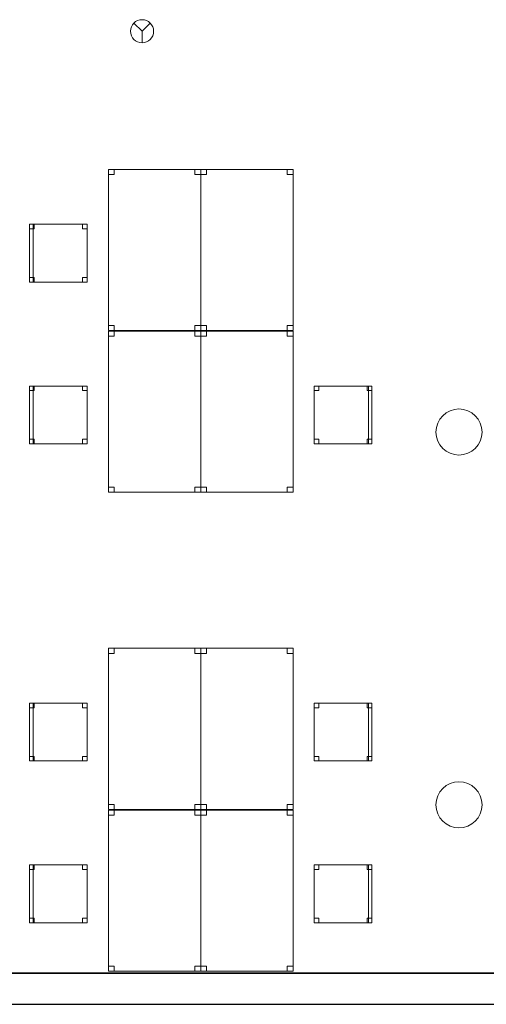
# Model space of a CAD drawing. Header units: metres. Extents: x 397.7 to 427.5, y 12.7 to 28.4.
# Tile 118 of 135: x 417.2 to 421.2, y 12.8 to 21.4. Entities that reach past the tile are written whole.
import ezdxf

# ---------------------------------------------------------------- set-up
doc = ezdxf.new("R2010")
doc.units = ezdxf.units.M
doc.layers.add('01_SUELOS', color=7, linetype='Continuous', lineweight=25, true_color=0x007f00)
for name, color, linetype, lineweight in [('02_MOBILIARIO', 7, 'Continuous', 18), ('A-COLS-____-MCUT', 7, 'Continuous', 18), ('A-COLS-____-OTLN', 7, 'Continuous', 18), ('A-DETL-____-MBND', 7, 'Continuous', 18), ('A-DETL-GENF-OTLN', 7, 'Continuous', 18), ('A-WALL-____-MCUT', 7, 'Continuous', 25), ('A-WALL-____-OTLN', 7, 'Continuous', 25)]:
    doc.layers.add(name, color=color, linetype=linetype, lineweight=lineweight)

# ---------------------------------------------------------------- blocks, each defined once
blk = doc.blocks.new('Family - Cadira d_Oficina_P3-156147-06_PCI_P3')
at = {"layer": 'A-DETL-____-MBND', "color": 253, "true_color": 0xaaaaaa}
for p, q in [((0, 0), (0, 0.5)), ((0, 0.5), (0.03, 0.5)), ((0.03, 0.5), (0, 0.5)), ((0, 0.5), (0, 0)), ((0, 0.46), (0, 0.5)), ((0, 0.5), (0.04, 0.5)), ((0.04, 0.5), (0, 0.5)), ((0, 0.5), (0, 0.46)), ((0, 0.5), (0.5, 0.5)), ((0, 0), (0, 0.5)), ((0.5, 0.5), (0, 0.5)), ((0, 0.5), (0, 0)), ((0.04, 0.46), (0, 0.46)), ((0, 0.46), (0.04, 0.46)), ((0.03, 0.5), (0.03, 0)), ((0.03, 0), (0.03, 0.5)), ((0.04, 0.5), (0.04, 0.46)), ((0.04, 0.46), (0.04, 0.5)), ((0.46, 0.46), (0.46, 0.5)), ((0.46, 0.5), (0.5, 0.5)), ((0.5, 0.5), (0.46, 0.5)), ((0.46, 0.5), (0.46, 0.46)), ((0.5, 0.46), (0.46, 0.46)), ((0.46, 0.46), (0.5, 0.46)), ((0.5, 0.5), (0.5, 0)), ((0.5, 0), (0.5, 0.5)), ((0.5, 0.5), (0.5, 0.46)), ((0.5, 0.46), (0.5, 0.5)), ((0, 0), (0, 0.04)), ((0, 0.04), (0.04, 0.04)), ((0.04, 0.04), (0, 0.04)), ((0, 0.04), (0, 0)), ((0.03, 0), (0, 0)), ((0, 0), (0.03, 0)), ((0.04, 0), (0, 0)), ((0, 0), (0.04, 0)), ((0.5, 0), (0, 0)), ((0, 0), (0.5, 0)), ((0.04, 0.04), (0.04, 0)), ((0.04, 0), (0.04, 0.04)), ((0.46, 0), (0.46, 0.04)), ((0.46, 0.04), (0.5, 0.04)), ((0.5, 0.04), (0.46, 0.04)), ((0.46, 0.04), (0.46, 0)), ((0.5, 0), (0.46, 0)), ((0.46, 0), (0.5, 0)), ((0.5, 0.04), (0.5, 0)), ((0.5, 0), (0.5, 0.04))]:
    blk.add_line(p, q, dxfattribs=at)
blk = doc.blocks.new('Family - Cadira d_Oficina_P3-156170-06_PCI_P3')
at = {"layer": 'A-DETL-____-MBND', "color": 253, "true_color": 0xaaaaaa}
for p, q in [((0, 0.5), (0.5, 0.5)), ((0, 0), (0, 0.5)), ((0.5, 0.5), (0, 0.5)), ((0, 0.5), (0, 0)), ((0, 0.46), (0, 0.5)), ((0, 0.5), (0.04, 0.5)), ((0.04, 0.5), (0, 0.5)), ((0, 0.5), (0, 0.46)), ((0, 0), (0, 0.5)), ((0, 0.5), (0.03, 0.5)), ((0.03, 0.5), (0, 0.5)), ((0, 0.5), (0, 0)), ((0.04, 0.46), (0, 0.46)), ((0, 0.46), (0.04, 0.46)), ((0.03, 0.5), (0.03, 0)), ((0.03, 0), (0.03, 0.5)), ((0.04, 0.5), (0.04, 0.46)), ((0.04, 0.46), (0.04, 0.5)), ((0.46, 0.46), (0.46, 0.5)), ((0.46, 0.5), (0.5, 0.5)), ((0.5, 0.5), (0.46, 0.5)), ((0.46, 0.5), (0.46, 0.46)), ((0.5, 0.46), (0.46, 0.46)), ((0.46, 0.46), (0.5, 0.46)), ((0.5, 0.5), (0.5, 0.46)), ((0.5, 0.46), (0.5, 0.5)), ((0.5, 0.5), (0.5, 0)), ((0.5, 0), (0.5, 0.5)), ((0, 0), (0, 0.04)), ((0, 0.04), (0.04, 0.04)), ((0.04, 0.04), (0, 0.04)), ((0, 0.04), (0, 0)), ((0.04, 0), (0, 0)), ((0, 0), (0.04, 0)), ((0.5, 0), (0, 0)), ((0, 0), (0.5, 0)), ((0.03, 0), (0, 0)), ((0, 0), (0.03, 0)), ((0.04, 0.04), (0.04, 0)), ((0.04, 0), (0.04, 0.04)), ((0.46, 0), (0.46, 0.04)), ((0.46, 0.04), (0.5, 0.04)), ((0.5, 0.04), (0.46, 0.04)), ((0.46, 0.04), (0.46, 0)), ((0.5, 0), (0.46, 0)), ((0.46, 0), (0.5, 0)), ((0.5, 0.04), (0.5, 0)), ((0.5, 0), (0.5, 0.04))]:
    blk.add_line(p, q, dxfattribs=at)
blk = doc.blocks.new('Family - Pilar P3-156191-06_PCI_P3')
at = {"layer": 'A-COLS-____-MCUT', "color": 253, "true_color": 0xaaaaaa}
for start, end in [(360, 180), (180, 360)]:
    blk.add_arc((0.2, 0.2), 0.2, start, end, dxfattribs=at)
at = {"layer": 'A-COLS-____-OTLN', "color": 253, "true_color": 0xaaaaaa}
for start, end in [(360, 180), (180, 360)]:
    blk.add_arc((0.2, 0.2), 0.2, start, end, dxfattribs=at)
blk = doc.blocks.new('Family - Taula 140X80_P3-156215-06_PCI_P3')
at = {"layer": 'A-DETL-____-MBND', "color": 253, "true_color": 0xaaaaaa}
for p, q in [((0, 1.3973), (0.8001, 1.3973)), ((0, 0), (0, 1.3973)), ((0.8001, 1.3973), (0, 1.3973)), ((0, 1.3973), (0, 0)), ((0, 1.3973), (0.05, 1.3973)), ((0, 1.3536), (0, 1.3973)), ((0.05, 1.3973), (0, 1.3973)), ((0, 1.3973), (0, 1.3536)), ((0.05, 1.3973), (0.05, 1.3536)), ((0.05, 1.3536), (0.05, 1.3973)), ((0.7501, 1.3973), (0.8001, 1.3973)), ((0.7501, 1.3536), (0.7501, 1.3973)), ((0.8001, 1.3973), (0.7501, 1.3973)), ((0.7501, 1.3973), (0.7501, 1.3536)), ((0.8001, 1.3973), (0.8001, 0)), ((0.8001, 0), (0.8001, 1.3973)), ((0.8001, 1.3973), (0.8001, 1.3536)), ((0.8001, 1.3536), (0.8001, 1.3973)), ((0.05, 1.3536), (0, 1.3536)), ((0, 1.3536), (0.05, 1.3536)), ((0.8001, 1.3536), (0.7501, 1.3536)), ((0.7501, 1.3536), (0.8001, 1.3536)), ((0, 0.0438), (0.05, 0.0438)), ((0, 0), (0, 0.0438)), ((0.05, 0.0438), (0, 0.0438)), ((0, 0.0438), (0, 0)), ((0, 0), (0.05, 0)), ((0.8001, 0), (0, 0)), ((0, 0), (0.8001, 0)), ((0.05, 0.0438), (0.05, 0)), ((0.05, 0), (0.05, 0.0438)), ((0.7501, 0.0438), (0.8001, 0.0438)), ((0.7501, 0), (0.7501, 0.0438)), ((0.8001, 0.0438), (0.7501, 0.0438)), ((0.7501, 0.0438), (0.7501, 0)), ((0.7501, 0), (0.8001, 0)), ((0.8001, 0.0438), (0.8001, 0)), ((0.8001, 0), (0.8001, 0.0438)), ((0.05, 0), (0, 0)), ((0.8001, 0), (0.7501, 0))]:
    blk.add_line(p, q, dxfattribs=at)
blk = doc.blocks.new('Family - Cadira d_Oficina_P3-156233-06_PCI_P3')
at = {"layer": 'A-DETL-____-MBND', "color": 253, "true_color": 0xaaaaaa}
for p, q in [((0, 0.46), (0, 0.5)), ((0, 0.5), (0.04, 0.5)), ((0.04, 0.5), (0, 0.5)), ((0, 0.5), (0, 0.46)), ((0, 0), (0, 0.5)), ((0, 0.5), (0.5, 0.5)), ((0.5, 0.5), (0, 0.5)), ((0, 0.5), (0, 0)), ((0.04, 0.46), (0, 0.46)), ((0, 0.46), (0.04, 0.46)), ((0.04, 0.5), (0.04, 0.46)), ((0.04, 0.46), (0.04, 0.5)), ((0.46, 0.46), (0.46, 0.5)), ((0.46, 0.5), (0.5, 0.5)), ((0.5, 0.5), (0.46, 0.5)), ((0.46, 0.5), (0.46, 0.46)), ((0.5, 0.46), (0.46, 0.46)), ((0.46, 0.46), (0.5, 0.46)), ((0.47, 0), (0.47, 0.5)), ((0.47, 0.5), (0.5, 0.5)), ((0.5, 0.5), (0.47, 0.5)), ((0.47, 0.5), (0.47, 0)), ((0.5, 0.5), (0.5, 0)), ((0.5, 0), (0.5, 0.5)), ((0.5, 0.5), (0.5, 0)), ((0.5, 0), (0.5, 0.5)), ((0.5, 0.5), (0.5, 0.46)), ((0.5, 0.46), (0.5, 0.5)), ((0, 0), (0, 0.04)), ((0, 0.04), (0.04, 0.04)), ((0.04, 0.04), (0, 0.04)), ((0, 0.04), (0, 0)), ((0.04, 0), (0, 0)), ((0, 0), (0.04, 0)), ((0.5, 0), (0, 0)), ((0, 0), (0.5, 0)), ((0.04, 0.04), (0.04, 0)), ((0.04, 0), (0.04, 0.04)), ((0.46, 0), (0.46, 0.04)), ((0.46, 0.04), (0.5, 0.04)), ((0.5, 0.04), (0.46, 0.04)), ((0.46, 0.04), (0.46, 0)), ((0.5, 0), (0.46, 0)), ((0.46, 0), (0.5, 0)), ((0.5, 0), (0.47, 0)), ((0.5, 0.04), (0.5, 0)), ((0.5, 0), (0.5, 0.04)), ((0.47, 0), (0.5, 0))]:
    blk.add_line(p, q, dxfattribs=at)
blk = doc.blocks.new('Family - Taula 140X80_P3-156241-06_PCI_P3')
at = {"layer": 'A-DETL-____-MBND', "color": 253, "true_color": 0xaaaaaa}
for p, q in [((0, 0), (0, 1.3973)), ((0, 1.3973), (0.8001, 1.3973)), ((0.8001, 1.3973), (0, 1.3973)), ((0, 1.3973), (0, 0)), ((0, 1.3536), (0, 1.3973)), ((0, 1.3973), (0.05, 1.3973)), ((0.05, 1.3973), (0, 1.3973)), ((0, 1.3973), (0, 1.3536)), ((0.05, 1.3973), (0.05, 1.3536)), ((0.05, 1.3536), (0.05, 1.3973)), ((0.7501, 1.3536), (0.7501, 1.3973)), ((0.7501, 1.3973), (0.8001, 1.3973)), ((0.8001, 1.3973), (0.7501, 1.3973)), ((0.7501, 1.3973), (0.7501, 1.3536)), ((0.8001, 1.3973), (0.8001, 0)), ((0.8001, 0), (0.8001, 1.3973)), ((0.8001, 1.3973), (0.8001, 1.3536)), ((0.8001, 1.3536), (0.8001, 1.3973)), ((0.05, 1.3536), (0, 1.3536)), ((0, 1.3536), (0.05, 1.3536)), ((0.8001, 1.3536), (0.7501, 1.3536)), ((0.7501, 1.3536), (0.8001, 1.3536)), ((0, 0), (0, 0.0438)), ((0, 0.0438), (0.05, 0.0438)), ((0.05, 0.0438), (0, 0.0438)), ((0, 0.0438), (0, 0)), ((0.05, 0.0438), (0.05, 0)), ((0.05, 0), (0.05, 0.0438)), ((0.7501, 0), (0.7501, 0.0438)), ((0.7501, 0.0438), (0.8001, 0.0438)), ((0.8001, 0.0438), (0.7501, 0.0438)), ((0.7501, 0.0438), (0.7501, 0)), ((0.7501, 0), (0.8001, 0)), ((0.8001, 0.0438), (0.8001, 0)), ((0.8001, 0), (0.8001, 0.0438)), ((0.8001, 0), (0, 0)), ((0, 0), (0.8001, 0)), ((0.05, 0), (0, 0)), ((0, 0), (0.05, 0)), ((0.8001, 0), (0.7501, 0))]:
    blk.add_line(p, q, dxfattribs=at)
blk = doc.blocks.new('Family - Taula 140X80_P3-156276-06_PCI_P3')
at = {"layer": 'A-DETL-____-MBND', "color": 253, "true_color": 0xaaaaaa}
for p, q in [((0, 1.3973), (0.8001, 1.3973)), ((0, 0), (0, 1.3973)), ((0.8001, 1.3973), (0, 1.3973)), ((0, 1.3973), (0, 0)), ((0, 1.3973), (0.05, 1.3973)), ((0, 1.3536), (0, 1.3973)), ((0.05, 1.3973), (0, 1.3973)), ((0, 1.3973), (0, 1.3536)), ((0.05, 1.3973), (0.05, 1.3536)), ((0.05, 1.3536), (0.05, 1.3973)), ((0.7501, 1.3973), (0.8001, 1.3973)), ((0.7501, 1.3536), (0.7501, 1.3973)), ((0.8001, 1.3973), (0.7501, 1.3973)), ((0.7501, 1.3973), (0.7501, 1.3536)), ((0.8001, 1.3973), (0.8001, 0)), ((0.8001, 0), (0.8001, 1.3973)), ((0.8001, 1.3973), (0.8001, 1.3536)), ((0.8001, 1.3536), (0.8001, 1.3973)), ((0.05, 1.3536), (0, 1.3536)), ((0, 1.3536), (0.05, 1.3536)), ((0.8001, 1.3536), (0.7501, 1.3536)), ((0.7501, 1.3536), (0.8001, 1.3536)), ((0, 0.0438), (0.05, 0.0438)), ((0, 0), (0, 0.0438)), ((0.05, 0.0438), (0, 0.0438)), ((0, 0.0438), (0, 0)), ((0.8001, 0), (0, 0)), ((0, 0), (0.8001, 0)), ((0, 0), (0.05, 0)), ((0.05, 0.0438), (0.05, 0)), ((0.05, 0), (0.05, 0.0438)), ((0.7501, 0.0438), (0.8001, 0.0438)), ((0.7501, 0), (0.7501, 0.0438)), ((0.8001, 0.0438), (0.7501, 0.0438)), ((0.7501, 0.0438), (0.7501, 0)), ((0.7501, 0), (0.8001, 0)), ((0.8001, 0.0438), (0.8001, 0)), ((0.8001, 0), (0.8001, 0.0438)), ((0.05, 0), (0, 0)), ((0.8001, 0), (0.7501, 0))]:
    blk.add_line(p, q, dxfattribs=at)
blk = doc.blocks.new('Family - Taula 140X80_P3-156409-06_PCI_P3')
at = {"layer": 'A-DETL-____-MBND', "color": 253, "true_color": 0xaaaaaa}
for p, q in [((0, 1.3973), (0.8001, 1.3973)), ((0, 0), (0, 1.3973)), ((0.8001, 1.3973), (0, 1.3973)), ((0, 1.3973), (0, 0)), ((0, 1.3973), (0.05, 1.3973)), ((0, 1.3536), (0, 1.3973)), ((0.05, 1.3973), (0, 1.3973)), ((0, 1.3973), (0, 1.3536)), ((0.05, 1.3973), (0.05, 1.3536)), ((0.05, 1.3536), (0.05, 1.3973)), ((0.7501, 1.3973), (0.8001, 1.3973)), ((0.7501, 1.3536), (0.7501, 1.3973)), ((0.8001, 1.3973), (0.7501, 1.3973)), ((0.7501, 1.3973), (0.7501, 1.3536)), ((0.8001, 1.3973), (0.8001, 0)), ((0.8001, 0), (0.8001, 1.3973)), ((0.8001, 1.3973), (0.8001, 1.3536)), ((0.8001, 1.3536), (0.8001, 1.3973)), ((0.05, 1.3536), (0, 1.3536)), ((0, 1.3536), (0.05, 1.3536)), ((0.8001, 1.3536), (0.7501, 1.3536)), ((0.7501, 1.3536), (0.8001, 1.3536)), ((0, 0.0437), (0.05, 0.0437)), ((0.05, 0.0437), (0, 0.0437)), ((0, 0), (0, 0.0437)), ((0, 0.0437), (0, 0)), ((0.8001, 0), (0, 0)), ((0, 0), (0.8001, 0)), ((0.05, 0), (0, 0)), ((0.05, 0.0437), (0.05, 0)), ((0.05, 0), (0.05, 0.0437)), ((0.7501, 0.0437), (0.8001, 0.0437)), ((0.7501, 0), (0.7501, 0.0437)), ((0.8001, 0.0437), (0.7501, 0.0437)), ((0.7501, 0.0437), (0.7501, 0)), ((0.8001, 0.0437), (0.8001, 0)), ((0.8001, 0), (0.8001, 0.0437)), ((0, 0), (0.05, 0)), ((0.8001, 0), (0.7501, 0)), ((0.7501, 0), (0.8001, 0))]:
    blk.add_line(p, q, dxfattribs=at)
blk = doc.blocks.new('Family - Paviment P3-156431-06_PCI_P3')
at = {"layer": '01_SUELOS', "color": 9, "true_color": 0xaad4aa}
for p, q in [((0, 0), (25.4182, 0)), ((25.4182, 0), (0, 0))]:
    blk.add_line(p, q, dxfattribs=at)
blk = doc.blocks.new('Family - Cadira d_Oficina_P3-156442-06_PCI_P3')
at = {"layer": 'A-DETL-____-MBND', "color": 253, "true_color": 0xaaaaaa}
for p, q in [((0, 0), (0, 0.5)), ((0, 0.5), (0.03, 0.5)), ((0.03, 0.5), (0, 0.5)), ((0, 0.5), (0, 0)), ((0, 0.5), (0.5, 0.5)), ((0, 0), (0, 0.5)), ((0.5, 0.5), (0, 0.5)), ((0, 0.5), (0, 0)), ((0, 0.46), (0, 0.5)), ((0, 0.5), (0.04, 0.5)), ((0.04, 0.5), (0, 0.5)), ((0, 0.5), (0, 0.46)), ((0.04, 0.46), (0, 0.46)), ((0, 0.46), (0.04, 0.46)), ((0.03, 0.5), (0.03, 0)), ((0.03, 0), (0.03, 0.5)), ((0.04, 0.5), (0.04, 0.46)), ((0.04, 0.46), (0.04, 0.5)), ((0.46, 0.46), (0.46, 0.5)), ((0.46, 0.5), (0.5, 0.5)), ((0.5, 0.5), (0.46, 0.5)), ((0.46, 0.5), (0.46, 0.46)), ((0.5, 0.46), (0.46, 0.46)), ((0.46, 0.46), (0.5, 0.46)), ((0.5, 0.5), (0.5, 0.46)), ((0.5, 0.46), (0.5, 0.5)), ((0.5, 0.5), (0.5, 0)), ((0.5, 0), (0.5, 0.5)), ((0, 0), (0, 0.04)), ((0, 0.04), (0.04, 0.04)), ((0.04, 0.04), (0, 0.04)), ((0, 0.04), (0, 0)), ((0.04, 0), (0, 0)), ((0.03, 0), (0, 0)), ((0, 0), (0.03, 0)), ((0.5, 0), (0, 0)), ((0, 0), (0.5, 0)), ((0.04, 0.04), (0.04, 0)), ((0.04, 0), (0.04, 0.04)), ((0.46, 0), (0.46, 0.04)), ((0.46, 0.04), (0.5, 0.04)), ((0.5, 0.04), (0.46, 0.04)), ((0.46, 0.04), (0.46, 0)), ((0.5, 0), (0.46, 0)), ((0.46, 0), (0.5, 0)), ((0.5, 0.04), (0.5, 0)), ((0.5, 0), (0.5, 0.04)), ((0, 0), (0.04, 0))]:
    blk.add_line(p, q, dxfattribs=at)
blk = doc.blocks.new('Family - Taula 140X80_P3-156522-06_PCI_P3')
at = {"layer": 'A-DETL-____-MBND', "color": 253, "true_color": 0xaaaaaa}
for p, q in [((0, 1.3536), (0, 1.3973)), ((0, 1.3973), (0.05, 1.3973)), ((0.05, 1.3973), (0, 1.3973)), ((0, 1.3973), (0, 1.3536)), ((0, 0), (0, 1.3973)), ((0, 1.3973), (0.8001, 1.3973)), ((0.8001, 1.3973), (0, 1.3973)), ((0, 1.3973), (0, 0)), ((0.05, 1.3973), (0.05, 1.3536)), ((0.05, 1.3536), (0.05, 1.3973)), ((0.7501, 1.3536), (0.7501, 1.3973)), ((0.7501, 1.3973), (0.8001, 1.3973)), ((0.8001, 1.3973), (0.7501, 1.3973)), ((0.7501, 1.3973), (0.7501, 1.3536)), ((0.8001, 1.3973), (0.8001, 0)), ((0.8001, 0), (0.8001, 1.3973)), ((0.8001, 1.3973), (0.8001, 1.3536)), ((0.8001, 1.3536), (0.8001, 1.3973)), ((0.05, 1.3536), (0, 1.3536)), ((0, 1.3536), (0.05, 1.3536)), ((0.8001, 1.3536), (0.7501, 1.3536)), ((0.7501, 1.3536), (0.8001, 1.3536)), ((0, 0), (0, 0.0437)), ((0, 0.0437), (0.05, 0.0437)), ((0.05, 0.0437), (0, 0.0437)), ((0, 0.0437), (0, 0)), ((0.05, 0.0437), (0.05, 0)), ((0.05, 0), (0.05, 0.0437)), ((0.7501, 0), (0.7501, 0.0437)), ((0.7501, 0.0437), (0.8001, 0.0437)), ((0.8001, 0.0437), (0.7501, 0.0437)), ((0.7501, 0.0437), (0.7501, 0)), ((0.8001, 0.0437), (0.8001, 0)), ((0.8001, 0), (0.8001, 0.0437)), ((0.8001, 0), (0, 0)), ((0, 0), (0.8001, 0)), ((0.05, 0), (0, 0)), ((0, 0), (0.05, 0)), ((0.8001, 0), (0.7501, 0)), ((0.7501, 0), (0.8001, 0))]:
    blk.add_line(p, q, dxfattribs=at)
blk = doc.blocks.new('Family - Mur P3-156572-06_PCI_P3')
at = {"layer": 'A-WALL-____-MCUT', "color": 253, "true_color": 0xaaaaaa}
for p, q in [((25.4717, 0.27), (0.0535, 0.27)), ((0, 0), (25.4157, 0))]:
    blk.add_line(p, q, dxfattribs=at)
at = {"layer": 'A-WALL-____-OTLN', "color": 253, "true_color": 0xaaaaaa}
for p, q in [((25.4717, 0.27), (0.0535, 0.27)), ((0, 0), (25.4157, 0))]:
    blk.add_line(p, q, dxfattribs=at)
at = {"layer": 'A-WALL-____-OTLN', "color": 253, "lineweight": 18, "true_color": 0xaaaaaa}
blk.add_line((0, 0), (25.4157, 0), dxfattribs=at)
blk = doc.blocks.new('Family - Taula 140X80_P3-156620-06_PCI_P3')
at = {"layer": 'A-DETL-____-MBND', "color": 253, "true_color": 0xaaaaaa}
for p, q in [((0, 1.3973), (0.05, 1.3973)), ((0, 1.3536), (0, 1.3973)), ((0.05, 1.3973), (0, 1.3973)), ((0, 1.3973), (0, 1.3536)), ((0, 1.3973), (0.8001, 1.3973)), ((0, 0), (0, 1.3973)), ((0.8001, 1.3973), (0, 1.3973)), ((0, 1.3973), (0, 0)), ((0.05, 1.3973), (0.05, 1.3536)), ((0.05, 1.3536), (0.05, 1.3973)), ((0.7501, 1.3973), (0.8001, 1.3973)), ((0.7501, 1.3536), (0.7501, 1.3973)), ((0.8001, 1.3973), (0.7501, 1.3973)), ((0.7501, 1.3973), (0.7501, 1.3536)), ((0.8001, 1.3973), (0.8001, 0)), ((0.8001, 0), (0.8001, 1.3973)), ((0.8001, 1.3973), (0.8001, 1.3536)), ((0.8001, 1.3536), (0.8001, 1.3973)), ((0.05, 1.3536), (0, 1.3536)), ((0, 1.3536), (0.05, 1.3536)), ((0.8001, 1.3536), (0.7501, 1.3536)), ((0.7501, 1.3536), (0.8001, 1.3536)), ((0, 0.0437), (0.05, 0.0437)), ((0.05, 0.0437), (0, 0.0437)), ((0, 0), (0, 0.0437)), ((0, 0.0437), (0, 0)), ((0.05, 0), (0, 0)), ((0.8001, 0), (0, 0)), ((0, 0), (0.8001, 0)), ((0.05, 0.0437), (0.05, 0)), ((0.05, 0), (0.05, 0.0437)), ((0.7501, 0.0437), (0.8001, 0.0437)), ((0.7501, 0), (0.7501, 0.0437)), ((0.8001, 0.0437), (0.7501, 0.0437)), ((0.7501, 0.0437), (0.7501, 0)), ((0.8001, 0.0437), (0.8001, 0)), ((0.8001, 0), (0.8001, 0.0437)), ((0, 0), (0.05, 0)), ((0.8001, 0), (0.7501, 0)), ((0.7501, 0), (0.8001, 0))]:
    blk.add_line(p, q, dxfattribs=at)
blk = doc.blocks.new('Family - Taula 140X80_P3-156638-06_PCI_P3')
at = {"layer": 'A-DETL-____-MBND', "color": 253, "true_color": 0xaaaaaa}
for p, q in [((0, 0), (0, 1.3973)), ((0, 1.3973), (0.8001, 1.3973)), ((0.8001, 1.3973), (0, 1.3973)), ((0, 1.3973), (0, 0)), ((0, 1.3536), (0, 1.3973)), ((0, 1.3973), (0.05, 1.3973)), ((0.05, 1.3973), (0, 1.3973)), ((0, 1.3973), (0, 1.3536)), ((0.05, 1.3973), (0.05, 1.3536)), ((0.05, 1.3536), (0.05, 1.3973)), ((0.7501, 1.3536), (0.7501, 1.3973)), ((0.7501, 1.3973), (0.8001, 1.3973)), ((0.8001, 1.3973), (0.7501, 1.3973)), ((0.7501, 1.3973), (0.7501, 1.3536)), ((0.8001, 1.3973), (0.8001, 0)), ((0.8001, 0), (0.8001, 1.3973)), ((0.8001, 1.3973), (0.8001, 1.3536)), ((0.8001, 1.3536), (0.8001, 1.3973)), ((0.05, 1.3536), (0, 1.3536)), ((0, 1.3536), (0.05, 1.3536)), ((0.8001, 1.3536), (0.7501, 1.3536)), ((0.7501, 1.3536), (0.8001, 1.3536)), ((0, 0), (0, 0.0437)), ((0, 0.0437), (0.05, 0.0437)), ((0.05, 0.0437), (0, 0.0437)), ((0, 0.0437), (0, 0)), ((0.05, 0.0437), (0.05, 0)), ((0.05, 0), (0.05, 0.0437)), ((0.7501, 0), (0.7501, 0.0437)), ((0.7501, 0.0437), (0.8001, 0.0437)), ((0.8001, 0.0437), (0.7501, 0.0437)), ((0.7501, 0.0437), (0.7501, 0)), ((0.8001, 0.0437), (0.8001, 0)), ((0.8001, 0), (0.8001, 0.0437)), ((0.05, 0), (0, 0)), ((0, 0), (0.05, 0)), ((0.8001, 0), (0, 0)), ((0, 0), (0.8001, 0)), ((0.8001, 0), (0.7501, 0)), ((0.7501, 0), (0.8001, 0))]:
    blk.add_line(p, q, dxfattribs=at)
blk = doc.blocks.new('Family - Cadira d_Oficina_P3-156662-06_PCI_P3')
at = {"layer": 'A-DETL-____-MBND', "color": 253, "true_color": 0xaaaaaa}
for p, q in [((0, 0), (0, 0.5)), ((0, 0.5), (0.5, 0.5)), ((0.5, 0.5), (0, 0.5)), ((0, 0.5), (0, 0)), ((0, 0.46), (0, 0.5)), ((0, 0.5), (0.04, 0.5)), ((0.04, 0.5), (0, 0.5)), ((0, 0.5), (0, 0.46)), ((0.04, 0.46), (0, 0.46)), ((0, 0.46), (0.04, 0.46)), ((0.04, 0.5), (0.04, 0.46)), ((0.04, 0.46), (0.04, 0.5)), ((0.46, 0.46), (0.46, 0.5)), ((0.46, 0.5), (0.5, 0.5)), ((0.5, 0.5), (0.46, 0.5)), ((0.46, 0.5), (0.46, 0.46)), ((0.5, 0.46), (0.46, 0.46)), ((0.46, 0.46), (0.5, 0.46)), ((0.47, 0), (0.47, 0.5)), ((0.47, 0.5), (0.5, 0.5)), ((0.5, 0.5), (0.47, 0.5)), ((0.47, 0.5), (0.47, 0)), ((0.5, 0.5), (0.5, 0)), ((0.5, 0), (0.5, 0.5)), ((0.5, 0.5), (0.5, 0.46)), ((0.5, 0.46), (0.5, 0.5)), ((0.5, 0.5), (0.5, 0)), ((0.5, 0), (0.5, 0.5)), ((0, 0), (0, 0.04)), ((0, 0.04), (0.04, 0.04)), ((0.04, 0.04), (0, 0.04)), ((0, 0.04), (0, 0)), ((0.04, 0), (0, 0)), ((0, 0), (0.04, 0)), ((0.04, 0.04), (0.04, 0)), ((0.04, 0), (0.04, 0.04)), ((0.46, 0), (0.46, 0.04)), ((0.46, 0.04), (0.5, 0.04)), ((0.5, 0.04), (0.46, 0.04)), ((0.46, 0.04), (0.46, 0)), ((0.5, 0), (0.46, 0)), ((0.5, 0), (0.47, 0)), ((0.5, 0.04), (0.5, 0)), ((0.5, 0), (0.5, 0.04)), ((0.5, 0), (0, 0)), ((0, 0), (0.5, 0)), ((0.46, 0), (0.5, 0)), ((0.47, 0), (0.5, 0))]:
    blk.add_line(p, q, dxfattribs=at)
blk = doc.blocks.new('Family - Pilar P3-156736-06_PCI_P3')
at = {"layer": 'A-COLS-____-MCUT', "color": 253, "true_color": 0xaaaaaa}
for start, end in [(360, 180), (180, 360)]:
    blk.add_arc((0.2, 0.2), 0.2, start, end, dxfattribs=at)
at = {"layer": 'A-COLS-____-OTLN', "color": 253, "true_color": 0xaaaaaa}
for start, end in [(360, 180), (180, 360)]:
    blk.add_arc((0.2, 0.2), 0.2, start, end, dxfattribs=at)
blk = doc.blocks.new('Family - Taula 140X80_P3-156744-06_PCI_P3')
at = {"layer": 'A-DETL-____-MBND', "color": 253, "true_color": 0xaaaaaa}
for p, q in [((0, 0), (0, 1.3973)), ((0, 1.3973), (0.8001, 1.3973)), ((0.8001, 1.3973), (0, 1.3973)), ((0, 1.3973), (0, 0)), ((0, 1.3536), (0, 1.3973)), ((0, 1.3973), (0.05, 1.3973)), ((0.05, 1.3973), (0, 1.3973)), ((0, 1.3973), (0, 1.3536)), ((0.05, 1.3973), (0.05, 1.3536)), ((0.05, 1.3536), (0.05, 1.3973)), ((0.7501, 1.3536), (0.7501, 1.3973)), ((0.7501, 1.3973), (0.8001, 1.3973)), ((0.8001, 1.3973), (0.7501, 1.3973)), ((0.7501, 1.3973), (0.7501, 1.3536)), ((0.8001, 1.3973), (0.8001, 0)), ((0.8001, 0), (0.8001, 1.3973)), ((0.8001, 1.3973), (0.8001, 1.3536)), ((0.8001, 1.3536), (0.8001, 1.3973)), ((0.05, 1.3536), (0, 1.3536)), ((0, 1.3536), (0.05, 1.3536)), ((0.8001, 1.3536), (0.7501, 1.3536)), ((0.7501, 1.3536), (0.8001, 1.3536)), ((0, 0), (0, 0.0438)), ((0, 0.0438), (0.05, 0.0438)), ((0.05, 0.0438), (0, 0.0438)), ((0, 0.0438), (0, 0)), ((0.05, 0.0438), (0.05, 0)), ((0.05, 0), (0.05, 0.0438)), ((0.7501, 0), (0.7501, 0.0438)), ((0.7501, 0.0438), (0.8001, 0.0438)), ((0.8001, 0.0438), (0.7501, 0.0438)), ((0.7501, 0.0438), (0.7501, 0)), ((0.7501, 0), (0.8001, 0)), ((0.8001, 0.0438), (0.8001, 0)), ((0.8001, 0), (0.8001, 0.0438)), ((0.8001, 0), (0, 0)), ((0, 0), (0.8001, 0)), ((0.05, 0), (0, 0)), ((0, 0), (0.05, 0)), ((0.8001, 0), (0.7501, 0))]:
    blk.add_line(p, q, dxfattribs=at)
blk = doc.blocks.new('Family - Cadira d_Oficina_P3-156755-06_PCI_P3')
at = {"layer": 'A-DETL-____-MBND', "color": 253, "true_color": 0xaaaaaa}
for p, q in [((0, 0), (0, 0.5)), ((0, 0.5), (0.03, 0.5)), ((0.03, 0.5), (0, 0.5)), ((0, 0.5), (0, 0)), ((0, 0.5), (0.5, 0.5)), ((0, 0), (0, 0.5)), ((0.5, 0.5), (0, 0.5)), ((0, 0.5), (0, 0)), ((0, 0.46), (0, 0.5)), ((0, 0.5), (0.04, 0.5)), ((0.04, 0.5), (0, 0.5)), ((0, 0.5), (0, 0.46)), ((0.04, 0.46), (0, 0.46)), ((0, 0.46), (0.04, 0.46)), ((0.03, 0.5), (0.03, 0)), ((0.03, 0), (0.03, 0.5)), ((0.04, 0.5), (0.04, 0.46)), ((0.04, 0.46), (0.04, 0.5)), ((0.46, 0.46), (0.46, 0.5)), ((0.46, 0.5), (0.5, 0.5)), ((0.5, 0.5), (0.46, 0.5)), ((0.46, 0.5), (0.46, 0.46)), ((0.5, 0.46), (0.46, 0.46)), ((0.46, 0.46), (0.5, 0.46)), ((0.5, 0.5), (0.5, 0)), ((0.5, 0), (0.5, 0.5)), ((0.5, 0.5), (0.5, 0.46)), ((0.5, 0.46), (0.5, 0.5)), ((0, 0), (0, 0.04)), ((0, 0.04), (0.04, 0.04)), ((0.04, 0.04), (0, 0.04)), ((0, 0.04), (0, 0)), ((0.03, 0), (0, 0)), ((0, 0), (0.03, 0)), ((0.04, 0), (0, 0)), ((0.5, 0), (0, 0)), ((0, 0), (0.5, 0)), ((0.04, 0.04), (0.04, 0)), ((0.04, 0), (0.04, 0.04)), ((0.46, 0), (0.46, 0.04)), ((0.46, 0.04), (0.5, 0.04)), ((0.5, 0.04), (0.46, 0.04)), ((0.46, 0.04), (0.46, 0)), ((0.5, 0), (0.46, 0)), ((0.46, 0), (0.5, 0)), ((0.5, 0.04), (0.5, 0)), ((0.5, 0), (0.5, 0.04)), ((0, 0), (0.04, 0))]:
    blk.add_line(p, q, dxfattribs=at)
blk = doc.blocks.new('Family - Cadira d_Oficina_P3-156797-06_PCI_P3')
at = {"layer": 'A-DETL-____-MBND', "color": 253, "true_color": 0xaaaaaa}
for p, q in [((0, 0.46), (0, 0.5)), ((0, 0.5), (0.04, 0.5)), ((0.04, 0.5), (0, 0.5)), ((0, 0.5), (0, 0.46)), ((0, 0), (0, 0.5)), ((0, 0.5), (0.5, 0.5)), ((0.5, 0.5), (0, 0.5)), ((0, 0.5), (0, 0)), ((0.04, 0.46), (0, 0.46)), ((0, 0.46), (0.04, 0.46)), ((0.04, 0.5), (0.04, 0.46)), ((0.04, 0.46), (0.04, 0.5)), ((0.46, 0.46), (0.46, 0.5)), ((0.46, 0.5), (0.5, 0.5)), ((0.5, 0.5), (0.46, 0.5)), ((0.46, 0.5), (0.46, 0.46)), ((0.5, 0.46), (0.46, 0.46)), ((0.46, 0.46), (0.5, 0.46)), ((0.47, 0), (0.47, 0.5)), ((0.47, 0.5), (0.5, 0.5)), ((0.5, 0.5), (0.47, 0.5)), ((0.47, 0.5), (0.47, 0)), ((0.5, 0.5), (0.5, 0)), ((0.5, 0), (0.5, 0.5)), ((0.5, 0.5), (0.5, 0)), ((0.5, 0), (0.5, 0.5)), ((0.5, 0.5), (0.5, 0.46)), ((0.5, 0.46), (0.5, 0.5)), ((0, 0), (0, 0.04)), ((0, 0.04), (0.04, 0.04)), ((0.04, 0.04), (0, 0.04)), ((0, 0.04), (0, 0)), ((0.04, 0), (0, 0)), ((0, 0), (0.04, 0)), ((0.04, 0.04), (0.04, 0)), ((0.04, 0), (0.04, 0.04)), ((0.46, 0), (0.46, 0.04)), ((0.46, 0.04), (0.5, 0.04)), ((0.5, 0.04), (0.46, 0.04)), ((0.46, 0.04), (0.46, 0)), ((0.5, 0), (0.46, 0)), ((0.5, 0), (0.47, 0)), ((0.5, 0.04), (0.5, 0)), ((0.5, 0), (0.5, 0.04)), ((0.5, 0), (0, 0)), ((0, 0), (0.5, 0)), ((0.46, 0), (0.5, 0)), ((0.47, 0), (0.5, 0))]:
    blk.add_line(p, q, dxfattribs=at)
blk = doc.blocks.new('LONDR55-XX_ZZ-ARQ-CAA-M3D-Londres55_ifc-1-06_PCI_P3')
at = {"layer": '01_SUELOS', "color": 253, "lineweight": 18, "true_color": 0xaaaaaa}
blk.add_blockref('Family - Paviment P3-156431-06_PCI_P3', (398.2952, 13.1106), dxfattribs=at)
at = {"layer": '02_MOBILIARIO', "color": 253, "lineweight": 18, "true_color": 0xaaaaaa}
for name, p in [('Family - Taula 140X80_P3-156522-06_PCI_P3', (417.9528, 18.6781)), ('Family - Taula 140X80_P3-156620-06_PCI_P3', (418.7529, 18.6781)), ('Family - Cadira d_Oficina_P3-156170-06_PCI_P3', (417.2687, 19.0992)), ('Family - Taula 140X80_P3-156638-06_PCI_P3', (417.9528, 17.2769)), ('Family - Taula 140X80_P3-156409-06_PCI_P3', (418.7529, 17.2769)), ('Family - Cadira d_Oficina_P3-156147-06_PCI_P3', (417.2687, 17.698)), ('Family - Cadira d_Oficina_P3-156233-06_PCI_P3', (419.7371, 17.698)), ('Family - Taula 140X80_P3-156744-06_PCI_P3', (417.9528, 14.5281)), ('Family - Taula 140X80_P3-156276-06_PCI_P3', (418.7529, 14.5281)), ('Family - Cadira d_Oficina_P3-156755-06_PCI_P3', (417.2687, 14.9492)), ('Family - Cadira d_Oficina_P3-156662-06_PCI_P3', (419.7371, 14.9492)), ('Family - Taula 140X80_P3-156241-06_PCI_P3', (417.9528, 13.1269)), ('Family - Taula 140X80_P3-156215-06_PCI_P3', (418.7529, 13.1269)), ('Family - Cadira d_Oficina_P3-156442-06_PCI_P3', (417.2687, 13.548)), ('Family - Cadira d_Oficina_P3-156797-06_PCI_P3', (419.7371, 13.548))]:
    blk.add_blockref(name, p, dxfattribs=at)
at = {"layer": 'A-COLS-____-OTLN', "color": 253, "lineweight": 18, "true_color": 0xaaaaaa}
for name, p in [('Family - Pilar P3-156191-06_PCI_P3', (420.792, 17.5995)), ('Family - Pilar P3-156736-06_PCI_P3', (420.792, 14.3695))]:
    blk.add_blockref(name, p, dxfattribs=at)
at = {"layer": 'A-WALL-____-OTLN', "color": 253, "lineweight": 18, "true_color": 0xaaaaaa}
blk.add_blockref('Family - Mur P3-156572-06_PCI_P3', (398.2417, 12.8406), dxfattribs=at)
blk = doc.blocks.new('ZYR_12_01_08 Detectors - 01 Detector Òptic-539619-06_PCI_P3')
at = {"layer": 'A-DETL-GENF-OTLN', "color": 1, "true_color": 0xff0000}
for q in [(-0.0707, 0.0707), (0.0707, 0.0707), (0, -0.1)]:
    blk.add_line((0, 0), q, dxfattribs=at)
blk.add_circle((0, 0), 0.1, dxfattribs=at)

msp = doc.modelspace()

# ---------------------------------------------------------------- block references
at = {"lineweight": 5}
msp.add_blockref('LONDR55-XX_ZZ-ARQ-CAA-M3D-Londres55_ifc-1-06_PCI_P3', (0, 0), dxfattribs=at)
at = {"layer": 'A-DETL-GENF-OTLN', "color": 1, "true_color": 0xff0000}
msp.add_blockref('ZYR_12_01_08 Detectors - 01 Detector Òptic-539619-06_PCI_P3', (418.244, 21.2723), dxfattribs=at)

doc.saveas('drawing.dxf')
